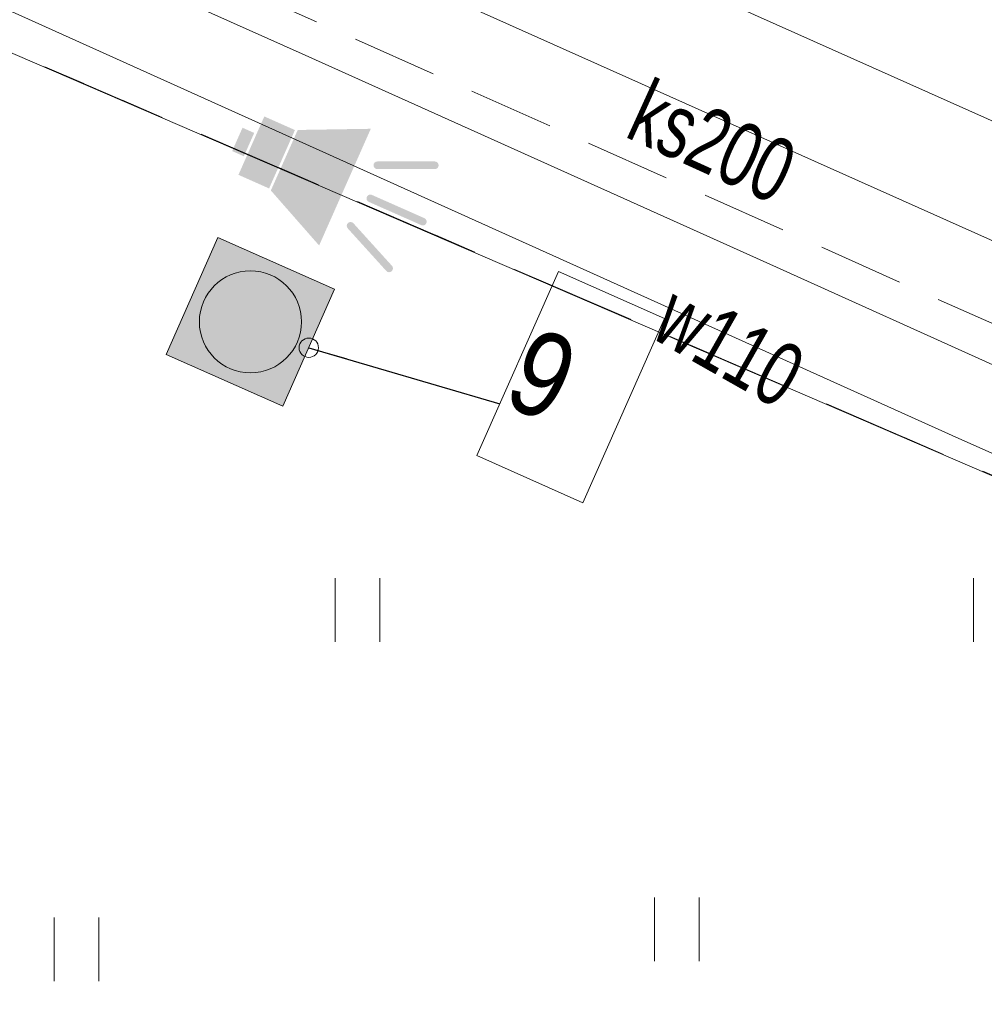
# Model space of a CAD drawing. Header units: metres. Extents: x 7446797 to 7447602, y 5789497 to 5790002.
# Tile 54 of 66: x 7447297 to 7447309, y 5789831 to 5789843. Entities that reach past the tile are written whole.
import ezdxf
from ezdxf.xclip import XClip

# ---------------------------------------------------------------- set-up
doc = ezdxf.new("R2010")
doc.units = ezdxf.units.M
doc.header["$MEASUREMENT"] = 0
doc.header["$XCLIPFRAME"] = 0
for name, pattern in [('2_KTCR02', [1.5, 1, -0.5]), ('GUK', [2, 1.5, -0.5]), ('GUZ', [1, 0.5, -0.5])]:
    doc.linetypes.add(name, pattern=pattern)
doc.layers.add('700-L Mapa 1_500 dwg', color=7, linetype='Continuous')
for name, color, linetype, lineweight in [('708-L Opisy sytuacji 1_500 do legendy11', 7, 'Continuous', 13), ('708-L Opisy sytuacji 1_500 do legendy85', 1, 'Continuous', 25), ('725-L Sygnalizator świetlno-dźwiękowy1', 7, 'Continuous', 13), ('725-L Sygnalizator świetlno-dźwiękowy253', 2, 'Continuous', 13), ('725-L Sygnalizator świetlno-dźwiękowy85', 1, 'Continuous', 25), ('ex_02_DXF_MZ_9_Dzialki7', 9, 'Continuous', 18), ('ex_02_DXF_MZ_9_K1_BDOT_T_117', 9, 'Continuous', 18), ('ex_02_DXF_MZ_9_Kontury3', 9, 'Continuous', 18), ('ex_02_DXF_MZ_9_KTCR_L_17', 9, 'Continuous', 18), ('ex_02_DXF_MZ_9_KTKR_L_07', 9, 'Continuous', 18), ('ex_02_DXF_MZ_9_SUPE_D_L_31', 9, 'Continuous', 18), ('ex_02_DXF_MZ_9_SUPK_E_T_434', 9, 'Continuous', 18), ('ex_02_DXF_MZ_9_SUPK_L_434', 9, 'Continuous', 18), ('ex_02_DXF_MZ_9_SUPW_E_T_05', 9, 'Continuous', 18), ('ex_02_DXF_MZ_9_SUPW_L_05', 9, 'Continuous', 18), ('ex_02_DXF_MZ_9_Uzytki3', 9, 'Continuous', 18)]:
    doc.layers.add(name, color=color, linetype=linetype, lineweight=lineweight)
doc.styles.add('STYL_AUTOMATYCZNY_1', font='Arial.ttf', dxfattribs={"width": 0.7})
doc.styles.add('STYL_AUTOMATYCZNY_3', font='Arial Narrow.ttf')
doc.dimstyles.new('STYL_AUTOMATYCZNY__3', dxfattribs={"dimtxt": 0.18, "dimasz": 0.456, "dimexe": 0.18, "dimexo": 0.0625, "dimgap": 0, "dimtad": 0, "dimtih": 1, "dimtoh": 1, "dimdec": 4, "dimzin": 0, "dimdsep": 46, "dimcen": 0.09, "dimadec": 0, "dimazin": 0, "dimtfac": 1, "dimtdec": 4, "dimtmove": 0, "dimatfit": 3, "dimldrblk": 'ARROWHEAD_1', "dimfxl": 1, "dimtolj": 1, "dimtzin": 0, "dimarcsym": 0})

# ---------------------------------------------------------------- blocks, each defined once
blk = doc.blocks.new('Rysunek_1_9', base_point=(7447200, 5789750, -0.867))
at = {"layer": 'ex_02_DXF_MZ_9_Dzialki7', "color": 9, "linetype": 'Continuous', "lineweight": 18}
blk.add_line((7447209.58, 5789880.04, -0.867), (7447413.1, 5789792.26, -0.867), dxfattribs=at)
at = {"layer": 'ex_02_DXF_MZ_9_K1_BDOT_T_117', "color": 9, "linetype": 'Continuous', "lineweight": 18}
for p, q in [((7447301.142, 5789835.268, -0.867), (7447301.142, 5789836.018, -0.867)), ((7447301.667, 5789835.268, -0.867), (7447301.667, 5789836.018, -0.867)), ((7447308.642, 5789835.268, -0.867), (7447308.642, 5789836.018, -0.867)), ((7447304.892, 5789831.518, -0.867), (7447304.892, 5789832.268, -0.867)), ((7447305.417, 5789831.518, -0.867), (7447305.417, 5789832.268, -0.867)), ((7447297.838, 5789831.283, -0.867), (7447297.838, 5789832.033, -0.867)), ((7447298.363, 5789831.283, -0.867), (7447298.363, 5789832.033, -0.867))]:
    blk.add_line(p, q, dxfattribs=at)
at = {"layer": 'ex_02_DXF_MZ_9_Kontury3', "color": 9, "linetype": 'GUK', "lineweight": 18}
blk.add_line((7447209.579, 5789880.041, -0.867), (7447354.52, 5789817.535, -0.867), dxfattribs=at)
at = {"layer": 'ex_02_DXF_MZ_9_KTCR_L_17', "color": 9, "linetype": '2_KTCR02', "lineweight": 18}
blk.add_line((7447314.62, 5789836.44, -0.867), (7447283.14, 5789850.49, -0.867), dxfattribs=at)
at = {"layer": 'ex_02_DXF_MZ_9_KTKR_L_07', "color": 9, "linetype": 'Continuous', "lineweight": 18}
blk.add_line((7447315.7, 5789838.33, -0.867), (7447284.33, 5789852.36, -0.867), dxfattribs=at)
at = {"layer": 'ex_02_DXF_MZ_9_SUPE_D_L_31', "color": 9, "linetype": 'Continuous', "lineweight": 18}
for p, q in [((7447300.752, 5789842.179, -0.867), (7447290.78, 5789846.639, -0.867)), ((7447306.25, 5789839.708, -0.867), (7447300.752, 5789842.179, -0.867)), ((7447310.975, 5789837.571, -0.867), (7447306.25, 5789839.708, -0.867))]:
    blk.add_line(p, q, dxfattribs=at)
at = {"layer": 'ex_02_DXF_MZ_9_SUPK_L_434', "color": 9, "linetype": 'Continuous', "lineweight": 18}
blk.add_line((7447344.24, 5789824.16, -0.867), (7447293.24, 5789846.97, -0.867), dxfattribs=at)
at = {"layer": 'ex_02_DXF_MZ_9_SUPW_L_05', "color": 9, "linetype": 'Continuous', "lineweight": 18}
for p, q in [((7447269.09, 5789855.4, -0.867), (7447308.47, 5789837.66, -0.867)), ((7447308.47, 5789837.66, -0.867), (7447328.081, 5789828.826, -0.867))]:
    blk.add_line(p, q, dxfattribs=at)
at = {"layer": 'ex_02_DXF_MZ_9_Uzytki3', "color": 9, "linetype": 'GUZ', "lineweight": 18}
blk.add_line((7447209.579, 5789880.041, -0.867), (7447354.52, 5789817.535, -0.867), dxfattribs=at)
at = {"layer": 'ex_02_DXF_MZ_9_SUPK_E_T_434', "color": 9, "linetype": 'Continuous', "lineweight": 18, "insert": (7447304.523, 5789841.201, -0.867), "char_height": 0.75, "attachment_point": 7, "rotation": 335.556, "style": 'STYL_AUTOMATYCZNY_1'}
blk.add_mtext('\\A1;{\\pql;\\fArial|b0|i0|c238|p0;\\W0.700000;ks200}', dxfattribs=at)
at = {"layer": 'ex_02_DXF_MZ_9_SUPW_E_T_05', "color": 9, "linetype": 'Continuous', "lineweight": 18, "insert": (7447304.82, 5789838.849, -0.867), "char_height": 0.75, "attachment_point": 7, "rotation": 330.4612, "style": 'STYL_AUTOMATYCZNY_1'}
blk.add_mtext('\\A1;{\\pql;\\fArial|b0|i0|c238|p0;\\W0.700000;w110}', dxfattribs=at)
blk = doc.blocks.new('ARROWHEAD_1')
at = {"color": 0, "linetype": 'Continuous', "lineweight": 0}
blk.add_line((0, 0), (-1, 0), dxfattribs=at)
blk.add_circle((0, 0), 0.25, dxfattribs=at)

msp = doc.modelspace()

# ---------------------------------------------------------------- hatches: boundary and pattern name
at = {"layer": '725-L Sygnalizator świetlno-dźwiękowy1', "linetype": 'Continuous', "lineweight": 13}
h = msp.add_hatch(color=7, dxfattribs=at)
h.paths.add_polyline_path([(7447299.764, 5789840.019), (7447299.156, 5789838.647), (7447300.528, 5789838.04), (7447301.135, 5789839.411)])
h.paths.add_polyline_path([(7447300.746, 5789839.029, 1), (7447299.546, 5789839.029, 1)], flags=0)
at = {"layer": '725-L Sygnalizator świetlno-dźwiękowy253', "linetype": 'Continuous', "lineweight": 13}
msp.add_hatch(color=2, dxfattribs=at).paths.add_polyline_path([(7447299.546, 5789839.029, 1), (7447300.746, 5789839.029, 1)])
at = {"layer": '725-L Sygnalizator świetlno-dźwiękowy85', "linetype": 'Continuous', "lineweight": 25}
for points in [[(7447300.309, 5789841.442), (7447300.005, 5789840.756), (7447300.365, 5789840.596), (7447300.669, 5789841.282)], [(7447300.053, 5789841.309), (7447299.931, 5789841.035), (7447300.069, 5789840.974), (7447300.19, 5789841.248)], [(7447300.386, 5789840.572), (7447300.702, 5789841.283), (7447301.56, 5789841.297), (7447300.953, 5789839.926)], [(7447301.637, 5789840.823), (7447302.312, 5789840.823, 1), (7447302.312, 5789840.913), (7447301.637, 5789840.913, 1)], [(7447301.537, 5789840.438), (7447302.154, 5789840.165, 1), (7447302.19, 5789840.247), (7447301.573, 5789840.52, 1)], [(7447301.356, 5789840.187), (7447301.809, 5789839.687, -1), (7447301.742, 5789839.627), (7447301.289, 5789840.127, -1)]]:
    msp.add_hatch(color=1, dxfattribs=at).paths.add_polyline_path(points)

# ---------------------------------------------------------------- linework, layer by layer
at = {"layer": '708-L Opisy sytuacji 1_500 do legendy11', "color": 7, "linetype": 'Continuous', "lineweight": 13, "elevation": -0.867, "flags": 128}
msp.add_lwpolyline([(7447303.765, 5789839.621), (7447305.012, 5789839.068), (7447304.053, 5789836.904), (7447302.806, 5789837.457)], close=True, dxfattribs=at)
at = {"layer": '725-L Sygnalizator świetlno-dźwiękowy1', "color": 7, "linetype": 'Continuous', "lineweight": 13, "elevation": -0.867, "flags": 128}
msp.add_lwpolyline([(7447299.764, 5789840.019), (7447299.156, 5789838.647), (7447300.528, 5789838.04), (7447301.135, 5789839.411)], close=True, dxfattribs=at)
for points in [[(7447300.746, 5789839.029, 1), (7447299.546, 5789839.029, 1)], [(7447299.546, 5789839.029, 1), (7447300.746, 5789839.029, 1)]]:
    msp.add_lwpolyline(points, format="xyb", close=True, dxfattribs=at)

# ---------------------------------------------------------------- block references
at = {"layer": '700-L Mapa 1_500 dwg', "color": 52, "linetype": 'Continuous', "lineweight": 25}
ref = msp.add_blockref('Rysunek_1_9', (7447200, 5789750, -0.867), dxfattribs=at)
XClip(ref).set_block_clipping_path([(7446797.4999703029, 5789497.4999993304), (7447602.4999703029, 5790002.4999993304)])

# ---------------------------------------------------------------- texts
at = {"layer": '708-L Opisy sytuacji 1_500 do legendy85', "color": 1, "linetype": 'Continuous', "lineweight": 25, "insert": (7447303.076, 5789838.066, -0.867), "char_height": 1, "attachment_point": 7, "rotation": 336.1008, "style": 'STYL_AUTOMATYCZNY_3'}
msp.add_mtext('\\A1;{\\pql;\\fArial Narrow|b0|i0|c238|p0;\\W1.000000;9}', dxfattribs=at)

# ---------------------------------------------------------------- leaders
at = {"layer": '708-L Opisy sytuacji 1_500 do legendy11', "color": 7, "linetype": 'Continuous', "lineweight": 13, "annotation_type": 0, "has_hookline": 1, "hookline_direction": 0, "text_width": 0.54, "horizontal_direction": (0.91426, -0.405129, 0)}
msp.add_leader([(7447300.832, 5789838.725, -0.867), (7447303.076, 5789838.066, -0.867)], dimstyle='STYL_AUTOMATYCZNY__3', dxfattribs=at)

doc.saveas('drawing.dxf')
